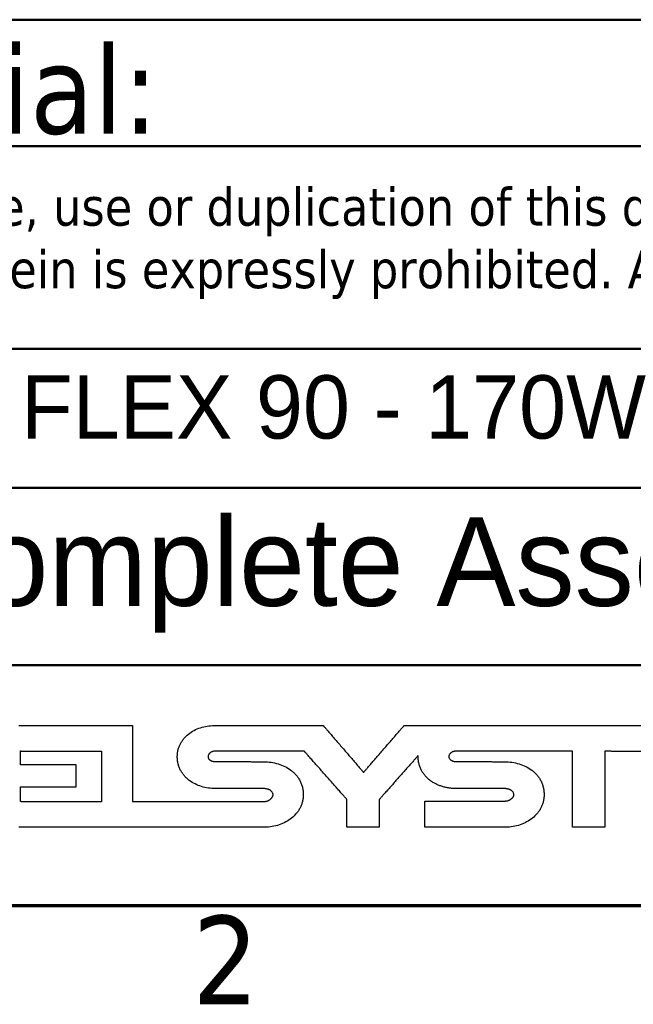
# Model space of a CAD drawing. Header units: millimetres. Extents: x -8 to 1688, y -8 to 1196.
# Tile 6 of 11: x 1227 to 1324, y 16 to 172. Entities that reach past the tile are written whole.
import ezdxf
from ezdxf.enums import TextEntityAlignment as Align

# ---------------------------------------------------------------- set-up
doc = ezdxf.new("R2010")
doc.units = ezdxf.units.MM
doc.header["$LTSCALE"] = 4
for name, color, linetype, lineweight in [('Bordo (ISO)', 7, 'Continuous', 70), ('Geometria schizzo (ISO)', 7, 'Continuous', 25), ('Simbolo (ISO)', 7, 'Continuous', 25), ('Titolo (ISO)', 7, 'Continuous', 50)]:
    doc.layers.add(name, color=color, linetype=linetype, lineweight=lineweight)
doc.styles.add('Stile testo106', font='tahoma.ttf')
doc.styles.add('Stile testo39', font='tahoma.ttf')
doc.styles.add('Stile testo96', font='txt')
doc.styles.add('Stile testo97', font='txt')
doc.styles.add('Testo nota (ISO)', font='tahoma.ttf')

# ---------------------------------------------------------------- blocks, each defined once
blk = doc.blocks.new('Bordi adel')
at = {"layer": 'Bordo (ISO)'}
blk.add_line((8, 8), (412, 8), dxfattribs=at)
at = {"layer": 'Simbolo (ISO)', "insert": (314.833, 7.6), "char_height": 3.5, "attachment_point": 2, "style": 'Testo nota (ISO)'}
blk.add_mtext('2', dxfattribs=at)
blk = doc.blocks.new('Cartigli ADEL system')
at = {"layer": 'Geometria schizzo (ISO)'}
for p, q in [((117.329, 99.997), (120.496, 99.997)), ((120.496, 99.997), (120.496, 97.991)), ((117.288, 99.447), (117.288, 99.967)), ((119.497, 99.447), (117.288, 99.447)), ((119.497, 98.58), (119.497, 99.447)), ((117.289, 98.58), (119.497, 98.58)), ((120.496, 97.991), (117.404, 97.991))]:
    blk.add_line(p, q, dxfattribs=at)
for points, knots in [([(117.227, 101.004), (117.23, 101.004), (117.242, 101.004), (117.269, 101.004), (117.313, 101.004), (117.372, 101.004), (117.446, 101.004), (117.533, 101.004), (117.631, 101.004), (117.784, 101.004), (117.995, 101.004), (118.369, 101.004), (118.862, 101.004), (119.354, 101.004), (119.728, 101.004), (119.939, 101.004), (120.092, 101.004), (120.19, 101.004), (120.277, 101.004), (120.351, 101.004), (120.41, 101.004), (120.454, 101.004), (120.481, 101.004), (120.493, 101.004), (120.496, 101.004)], [-0.3269059, -0.3269059, -0.3269059, -0.3269059, -0.3259681, -0.3232346, -0.318825, -0.3128591, -0.3054567, -0.2967373, -0.2868208, -0.2758268, -0.2510854, -0.2234708, -0.1634529, -0.1034351, -0.0758205, -0.051079, -0.0400851, -0.0301686, -0.0214492, -0.0140467, -0.0080809, -0.0036713, -0.0009378, 0, 0, 0, 0]), ([(120.496, 101.004), (120.496, 101.004), (120.497, 101.004), (120.5, 101.004), (120.503, 101.004), (120.508, 101.004), (120.514, 101.004), (120.521, 101.004), (120.529, 101.004), (120.541, 101.004), (120.558, 101.004), (120.588, 101.004), (120.628, 101.004), (120.668, 101.004), (120.698, 101.004), (120.715, 101.004), (120.727, 101.004), (120.735, 101.004), (120.742, 101.004), (120.748, 101.004), (120.753, 101.004), (120.757, 101.004), (120.759, 101.004), (120.76, 101.004), (120.76, 101.004)], [-0.02638332, -0.02638332, -0.02638332, -0.02638332, -0.02630763, -0.02608702, -0.02573114, -0.02524966, -0.02465223, -0.02394853, -0.0231482, -0.02226092, -0.02026414, -0.01803547, -0.01319166, -0.00834785, -0.00611918, -0.00412239, -0.00323511, -0.00243479, -0.00173108, -0.00113366, -0.00065218, -0.0002963, -0.00007568, 0, 0, 0, 0]), ([(120.76, 101.004), (120.761, 101.004), (120.764, 101.004), (120.772, 101.004), (120.785, 101.004), (120.803, 101.004), (120.824, 101.004), (120.85, 101.004), (120.879, 101.004), (120.924, 101.004), (120.986, 101.004), (121.097, 101.004), (121.242, 101.004), (121.387, 101.004), (121.497, 101.004), (121.559, 101.004), (121.604, 101.004), (121.633, 101.004), (121.659, 101.004), (121.681, 101.004), (121.698, 101.004), (121.711, 101.004), (121.719, 101.004), (121.722, 101.004), (121.723, 101.004)], [-0.09633724, -0.09633724, -0.09633724, -0.09633724, -0.09606088, -0.09525532, -0.09395585, -0.09219775, -0.09001628, -0.08744674, -0.0845244, -0.08128454, -0.07399339, -0.06585553, -0.04816862, -0.0304817, -0.02234384, -0.01505269, -0.01181284, -0.0088905, -0.00632096, -0.00413949, -0.00238138, -0.00108191, -0.00027636, 0, 0, 0, 0]), ([(121.723, 101.004), (121.723, 101.001), (121.723, 100.99), (121.723, 100.965), (121.723, 100.925), (121.723, 100.87), (121.723, 100.803), (121.723, 100.723), (121.723, 100.632), (121.723, 100.492), (121.723, 100.298), (121.723, 99.953), (121.723, 99.501), (121.723, 99.048), (121.723, 98.703), (121.723, 98.509), (121.723, 98.369), (121.723, 98.278), (121.723, 98.199), (121.723, 98.131), (121.723, 98.076), (121.723, 98.036), (121.723, 98.011), (121.723, 98), (121.723, 97.997)], [-0.300685, -0.300685, -0.300685, -0.300685, -0.2998224, -0.2973081, -0.2932523, -0.2877649, -0.2809562, -0.2729362, -0.2638151, -0.253703, -0.230946, -0.2055464, -0.1503425, -0.0951386, -0.0697389, -0.046982, -0.0368699, -0.0277488, -0.0197288, -0.0129201, -0.0074327, -0.0033768, -0.0008626, 0, 0, 0, 0]), ([(124.998, 98.513), (124.905, 98.517), (124.719, 98.525), (124.449, 98.587), (124.193, 98.686), (124, 98.803), (123.863, 98.916), (123.771, 99.011), (123.689, 99.115), (123.62, 99.229), (123.564, 99.353), (123.522, 99.487), (123.497, 99.631), (123.489, 99.775), (123.497, 99.914), (123.52, 100.044), (123.559, 100.167), (123.611, 100.283), (123.675, 100.392), (123.778, 100.527), (123.933, 100.676), (124.154, 100.819), (124.402, 100.924), (124.671, 100.991), (124.856, 101), (124.95, 101.004)], [-0.4311277, -0.4311277, -0.4311277, -0.4311277, -0.4032831, -0.3755588, -0.3482308, -0.3214328, -0.308193, -0.2950157, -0.2818298, -0.2685369, -0.2550103, -0.2410977, -0.2266253, -0.2114035, -0.1978824, -0.1847875, -0.1719774, -0.1593283, -0.1467365, -0.1341193, -0.1086095, -0.0824695, -0.0556198, -0.0281023, 0, 0, 0, 0]), ([(124.95, 101.004), (124.953, 101.004), (124.963, 101.004), (124.985, 101.004), (125.02, 101.004), (125.069, 101.004), (125.129, 101.004), (125.199, 101.004), (125.28, 101.004), (125.404, 101.004), (125.576, 101.004), (125.882, 101.004), (126.283, 101.004), (126.684, 101.004), (126.99, 101.004), (127.162, 101.004), (127.286, 101.004), (127.367, 101.004), (127.437, 101.004), (127.497, 101.004), (127.546, 101.004), (127.581, 101.004), (127.603, 101.004), (127.613, 101.004), (127.616, 101.004)], [-0.2665766, -0.2665766, -0.2665766, -0.2665766, -0.2658119, -0.2635829, -0.2599871, -0.2551222, -0.2490858, -0.2419756, -0.2338891, -0.224924, -0.2047486, -0.1822301, -0.1332883, -0.0843465, -0.0618281, -0.0416526, -0.0326875, -0.0246011, -0.0174908, -0.0114545, -0.0065896, -0.0029938, -0.0007647, 0, 0, 0, 0]), ([(127.616, 101.004), (127.617, 101.004), (127.623, 101.004), (127.635, 101.004), (127.655, 101.004), (127.682, 101.004), (127.716, 101.004), (127.755, 101.004), (127.8, 101.004), (127.87, 101.004), (127.966, 101.004), (128.137, 101.004), (128.362, 101.004), (128.586, 101.004), (128.757, 101.004), (128.854, 101.004), (128.923, 101.004), (128.968, 101.004), (129.008, 101.004), (129.041, 101.004), (129.068, 101.004), (129.088, 101.004), (129.101, 101.004), (129.106, 101.004), (129.108, 101.004)], [-0.149167, -0.149167, -0.149167, -0.149167, -0.1487391, -0.1474918, -0.1454797, -0.1427575, -0.1393798, -0.1354011, -0.1308762, -0.1258597, -0.1145702, -0.1019697, -0.0745835, -0.0471974, -0.0345968, -0.0233074, -0.0182908, -0.0137659, -0.0097873, -0.0064095, -0.0036873, -0.0016752, -0.0004279, 0, 0, 0, 0]), ([(129.108, 101.004), (129.108, 101.004), (129.108, 101.004), (129.11, 101.004), (129.112, 101.004), (129.114, 101.004), (129.118, 101.004), (129.122, 101.004), (129.127, 101.004), (129.134, 101.004), (129.144, 101.004), (129.162, 101.004), (129.185, 101.004), (129.209, 101.004), (129.227, 101.004), (129.237, 101.004), (129.244, 101.004), (129.249, 101.004), (129.253, 101.004), (129.256, 101.004), (129.259, 101.004), (129.261, 101.004), (129.263, 101.004), (129.263, 101.004), (129.263, 101.004)], [-0.01558542, -0.01558542, -0.01558542, -0.01558542, -0.01554072, -0.01541039, -0.01520016, -0.01491574, -0.01456282, -0.01414712, -0.01367435, -0.0131502, -0.01197064, -0.0106541, -0.00779271, -0.00493133, -0.00361478, -0.00243522, -0.00191108, -0.0014383, -0.0010226, -0.00066969, -0.00038526, -0.00017503, -0.00004471, 0, 0, 0, 0]), ([(129.263, 101.004), (129.265, 101.002), (129.271, 100.995), (129.284, 100.98), (129.305, 100.955), (129.334, 100.922), (129.37, 100.88), (129.412, 100.831), (129.461, 100.775), (129.535, 100.689), (129.638, 100.569), (129.82, 100.357), (130.06, 100.078), (130.3, 99.799), (130.483, 99.587), (130.586, 99.467), (130.66, 99.381), (130.708, 99.325), (130.75, 99.276), (130.786, 99.234), (130.815, 99.201), (130.836, 99.176), (130.849, 99.161), (130.855, 99.154), (130.857, 99.152)], [-0.2443164, -0.2443164, -0.2443164, -0.2443164, -0.2436156, -0.2415726, -0.2382771, -0.2338185, -0.2282861, -0.2217696, -0.2143584, -0.206142, -0.1876512, -0.1670132, -0.1221582, -0.0773032, -0.0566652, -0.0381744, -0.029958, -0.0225468, -0.0160303, -0.010498, -0.0060393, -0.0027438, -0.0007009, 0, 0, 0, 0]), ([(130.857, 99.152), (130.859, 99.154), (130.865, 99.161), (130.878, 99.176), (130.899, 99.201), (130.928, 99.234), (130.964, 99.276), (131.007, 99.325), (131.055, 99.381), (131.13, 99.467), (131.233, 99.587), (131.417, 99.799), (131.658, 100.078), (131.899, 100.357), (132.083, 100.569), (132.186, 100.689), (132.261, 100.775), (132.309, 100.831), (132.352, 100.88), (132.388, 100.922), (132.417, 100.955), (132.439, 100.98), (132.452, 100.995), (132.458, 101.002), (132.459, 101.004)], [-0.2448854, -0.2448854, -0.2448854, -0.2448854, -0.2441829, -0.2421352, -0.238832, -0.2343629, -0.2288177, -0.2222861, -0.2148576, -0.206622, -0.1880882, -0.1674021, -0.1224427, -0.0774833, -0.0567971, -0.0382633, -0.0300278, -0.0225993, -0.0160676, -0.0105224, -0.0060534, -0.0027502, -0.0007025, 0, 0, 0, 0]), ([(132.459, 101.004), (132.464, 101.004), (132.482, 101.004), (132.523, 101.004), (132.588, 101.004), (132.677, 101.004), (132.788, 101.004), (132.918, 101.004), (133.066, 101.004), (133.295, 101.004), (133.612, 101.004), (134.174, 101.004), (134.913, 101.004), (135.651, 101.004), (136.214, 101.004), (136.531, 101.004), (136.759, 101.004), (136.907, 101.004), (137.038, 101.004), (137.148, 101.004), (137.237, 101.004), (137.303, 101.004), (137.343, 101.004), (137.361, 101.004), (137.366, 101.004)], [-0.4906746, -0.4906746, -0.4906746, -0.4906746, -0.4892671, -0.4851641, -0.4785455, -0.469591, -0.4584801, -0.4453927, -0.4305083, -0.4140067, -0.3768707, -0.3354221, -0.2453373, -0.1552525, -0.1138039, -0.0766679, -0.0601663, -0.045282, -0.0321945, -0.0210837, -0.0121291, -0.0055105, -0.0014076, 0, 0, 0, 0]), ([(137.366, 101.004), (137.38, 101.004), (137.436, 101.004), (137.56, 101.004), (137.76, 101.004), (138.032, 101.004), (138.369, 101.004), (138.935, 101.004), (139.765, 101.004), (140.885, 101.004), (142.601, 101.004), (144.857, 101.004), (147.112, 101.004), (148.829, 101.004), (149.948, 101.004), (150.778, 101.004), (151.344, 101.004), (151.681, 101.004), (151.953, 101.004), (152.153, 101.004), (152.277, 101.004), (152.449, 101.004), (152.678, 100.994), (152.971, 100.935), (153.208, 100.836), (153.392, 100.695), (153.524, 100.517), (153.644, 100.225), (153.655, 99.982), (153.663, 99.813)], [-1.703172, -1.703172, -1.703172, -1.703172, -1.698874, -1.686347, -1.66614, -1.6388, -1.604877, -1.564919, -1.469093, -1.355711, -1.229162, -0.954119, -0.679077, -0.552528, -0.439146, -0.34332, -0.303362, -0.269439, -0.242099, -0.221891, -0.209364, -0.205067, -0.170133, -0.140863, -0.115917, -0.093655, -0.07228, -0.050187, 0, 0, 0, 0]), ([(117.288, 99.967), (117.288, 99.969), (117.288, 99.971), (117.288, 99.974), (117.288, 99.977), (117.288, 99.98), (117.288, 99.983), (117.288, 99.985), (117.289, 99.988), (117.289, 99.99), (117.289, 99.992), (117.29, 99.994), (117.29, 99.995), (117.29, 99.997), (117.291, 99.998), (117.291, 99.999), (117.291, 100), (117.291, 100.001), (117.291, 100.001)], [-0.003382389, -0.003382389, -0.003382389, -0.003382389, -0.003029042, -0.002696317, -0.002383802, -0.0020911, -0.001817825, -0.001563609, -0.001328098, -0.001110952, -0.00091185, -0.000730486, -0.000566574, -0.000419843, -0.000290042, -0.000176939, -0.000080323, 0, 0, 0, 0]), ([(117.291, 100.001), (117.292, 100.001), (117.292, 100.001), (117.293, 100.001), (117.294, 100.001), (117.295, 100.001), (117.297, 100.001), (117.298, 100), (117.3, 100), (117.302, 100), (117.304, 99.999), (117.306, 99.999), (117.309, 99.998), (117.312, 99.998), (117.316, 99.998), (117.319, 99.998), (117.322, 99.997), (117.324, 99.997), (117.326, 99.997), (117.328, 99.997), (117.329, 99.997)], [-0.003782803, -0.003782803, -0.003782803, -0.003782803, -0.003694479, -0.003603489, -0.003504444, -0.003393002, -0.003265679, -0.003119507, -0.002951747, -0.00275971, -0.002540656, -0.002291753, -0.002010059, -0.001692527, -0.001336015, -0.000937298, -0.000721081, -0.000493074, -0.000252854, 0, 0, 0, 0]), ([(125.004, 99.992), (124.992, 99.992), (124.967, 99.991), (124.932, 99.987), (124.899, 99.98), (124.869, 99.97), (124.842, 99.959), (124.817, 99.946), (124.795, 99.931), (124.775, 99.915), (124.758, 99.898), (124.739, 99.875), (124.721, 99.844), (124.708, 99.807), (124.704, 99.772), (124.708, 99.74), (124.719, 99.71), (124.735, 99.684), (124.752, 99.664), (124.768, 99.649), (124.787, 99.635), (124.809, 99.622), (124.834, 99.61), (124.863, 99.6), (124.895, 99.591), (124.93, 99.585), (124.97, 99.581), (124.997, 99.58), (125.012, 99.58)], [-0.08103445, -0.08103445, -0.08103445, -0.08103445, -0.07720865, -0.07364449, -0.07031416, -0.06719126, -0.06425121, -0.06147176, -0.05883337, -0.05631954, -0.05391702, -0.05161583, -0.04729848, -0.04333923, -0.03974517, -0.03701043, -0.03379157, -0.03009523, -0.02804916, -0.02585522, -0.0234944, -0.0209436, -0.01817622, -0.01516282, -0.01187191, -0.00827049, -0.00432466, 0, 0, 0, 0]), ([(128.511, 99.992), (128.507, 99.992), (128.494, 99.992), (128.465, 99.992), (128.418, 99.992), (128.355, 99.992), (128.276, 99.992), (128.183, 99.992), (128.077, 99.992), (127.914, 99.992), (127.687, 99.992), (127.285, 99.992), (126.758, 99.992), (126.23, 99.992), (125.828, 99.992), (125.601, 99.992), (125.438, 99.992), (125.332, 99.992), (125.239, 99.992), (125.16, 99.992), (125.097, 99.992), (125.05, 99.992), (125.021, 99.992), (125.008, 99.992), (125.004, 99.992)], [-0.3506314, -0.3506314, -0.3506314, -0.3506314, -0.3496256, -0.3466937, -0.3419641, -0.3355652, -0.3276255, -0.3182734, -0.3076371, -0.2958453, -0.2693082, -0.2396895, -0.1753157, -0.110942, -0.0813232, -0.0547862, -0.0429943, -0.0323581, -0.0230059, -0.0150662, -0.0086673, -0.0039378, -0.0010058, 0, 0, 0, 0]), ([(130.197, 98.084), (130.195, 98.086), (130.189, 98.093), (130.175, 98.109), (130.153, 98.135), (130.122, 98.169), (130.084, 98.212), (130.039, 98.263), (129.988, 98.32), (129.91, 98.409), (129.801, 98.532), (129.608, 98.751), (129.354, 99.038), (129.1, 99.325), (128.907, 99.544), (128.798, 99.667), (128.719, 99.756), (128.668, 99.813), (128.624, 99.864), (128.586, 99.907), (128.555, 99.942), (128.533, 99.967), (128.519, 99.983), (128.512, 99.99), (128.511, 99.992)], [-0.2545855, -0.2545855, -0.2545855, -0.2545855, -0.2538552, -0.2517264, -0.2482924, -0.2436463, -0.2378815, -0.2310911, -0.2233683, -0.2148065, -0.1955386, -0.1740331, -0.1272928, -0.0805524, -0.0590469, -0.039779, -0.0312172, -0.0234945, -0.0167041, -0.0109392, -0.0062932, -0.0028591, -0.0007303, 0, 0, 0, 0]), ([(134.529, 99.992), (134.516, 99.992), (134.492, 99.991), (134.456, 99.987), (134.423, 99.98), (134.393, 99.97), (134.366, 99.959), (134.341, 99.946), (134.319, 99.931), (134.3, 99.915), (134.283, 99.898), (134.264, 99.875), (134.246, 99.844), (134.233, 99.807), (134.228, 99.772), (134.232, 99.74), (134.243, 99.71), (134.259, 99.684), (134.276, 99.664), (134.292, 99.649), (134.311, 99.635), (134.333, 99.622), (134.359, 99.61), (134.387, 99.6), (134.419, 99.591), (134.455, 99.585), (134.494, 99.581), (134.522, 99.58), (134.536, 99.58)], [-0.08103445, -0.08103445, -0.08103445, -0.08103445, -0.07720865, -0.07364449, -0.07031416, -0.06719126, -0.06425121, -0.06147176, -0.05883337, -0.05631954, -0.05391702, -0.05161583, -0.04729848, -0.04333923, -0.03974517, -0.03701043, -0.03379157, -0.03009523, -0.02804916, -0.02585522, -0.0234944, -0.0209436, -0.01817622, -0.01516282, -0.01187191, -0.00827049, -0.00432466, 0, 0, 0, 0]), ([(137.409, 99.986), (137.406, 99.986), (137.395, 99.986), (137.372, 99.986), (137.333, 99.986), (137.281, 99.986), (137.216, 99.987), (137.14, 99.987), (137.053, 99.987), (136.919, 99.987), (136.733, 99.988), (136.403, 99.988), (135.969, 99.989), (135.535, 99.99), (135.205, 99.99), (135.019, 99.991), (134.885, 99.991), (134.798, 99.991), (134.722, 99.991), (134.657, 99.992), (134.605, 99.992), (134.566, 99.992), (134.542, 99.992), (134.532, 99.992), (134.529, 99.992)], [-0.2880015, -0.2880015, -0.2880015, -0.2880015, -0.2871753, -0.2847671, -0.2808823, -0.2756264, -0.2691049, -0.2614232, -0.2526869, -0.2430013, -0.2212043, -0.196876, -0.1440007, -0.0911255, -0.0667972, -0.0450002, -0.0353146, -0.0265783, -0.0188966, -0.0123751, -0.0071192, -0.0032344, -0.0008262, 0, 0, 0, 0]), ([(139.123, 99.986), (139.121, 99.986), (139.115, 99.986), (139.101, 99.986), (139.078, 99.986), (139.047, 99.986), (139.008, 99.986), (138.962, 99.986), (138.911, 99.986), (138.831, 99.986), (138.72, 99.986), (138.524, 99.986), (138.266, 99.986), (138.008, 99.986), (137.811, 99.986), (137.701, 99.986), (137.621, 99.986), (137.569, 99.986), (137.524, 99.986), (137.485, 99.986), (137.454, 99.986), (137.431, 99.986), (137.417, 99.986), (137.411, 99.986), (137.409, 99.986)], [-0.171381, -0.171381, -0.171381, -0.171381, -0.1708894, -0.1694563, -0.1671446, -0.164017, -0.1601362, -0.1555651, -0.1503663, -0.1446027, -0.131632, -0.117155, -0.0856905, -0.054226, -0.039749, -0.0267783, -0.0210147, -0.0158159, -0.0112448, -0.007364, -0.0042364, -0.0019247, -0.0004916, 0, 0, 0, 0]), ([(139.123, 96.985), (139.123, 96.987), (139.123, 96.999), (139.123, 97.023), (139.123, 97.064), (139.123, 97.118), (139.123, 97.186), (139.123, 97.265), (139.123, 97.356), (139.123, 97.496), (139.123, 97.69), (139.123, 98.033), (139.123, 98.485), (139.123, 98.937), (139.123, 99.281), (139.123, 99.475), (139.123, 99.615), (139.123, 99.706), (139.123, 99.785), (139.123, 99.853), (139.123, 99.907), (139.123, 99.947), (139.123, 99.972), (139.123, 99.983), (139.123, 99.986)], [-0.3001661, -0.3001661, -0.3001661, -0.3001661, -0.299305, -0.2967951, -0.2927462, -0.2872683, -0.2804713, -0.2724652, -0.2633598, -0.2532651, -0.2305475, -0.2051916, -0.150083, -0.0949744, -0.0696186, -0.0469009, -0.0368063, -0.0277009, -0.0196947, -0.0128978, -0.0074199, -0.003371, -0.0008611, 0, 0, 0, 0]), ([(140.391, 99.986), (140.391, 99.983), (140.391, 99.972), (140.391, 99.947), (140.391, 99.907), (140.391, 99.853), (140.391, 99.785), (140.391, 99.706), (140.391, 99.615), (140.391, 99.475), (140.391, 99.281), (140.391, 98.937), (140.391, 98.485), (140.391, 98.033), (140.391, 97.69), (140.391, 97.496), (140.391, 97.356), (140.391, 97.265), (140.391, 97.186), (140.391, 97.118), (140.391, 97.064), (140.391, 97.023), (140.391, 96.999), (140.391, 96.987), (140.391, 96.985)], [-0.3001661, -0.3001661, -0.3001661, -0.3001661, -0.299305, -0.2967951, -0.2927462, -0.2872683, -0.2804713, -0.2724652, -0.2633598, -0.2532651, -0.2305475, -0.2051916, -0.150083, -0.0949744, -0.0696186, -0.0469009, -0.0368063, -0.0277009, -0.0196947, -0.0128978, -0.0074199, -0.003371, -0.0008611, 0, 0, 0, 0]), ([(142.198, 99.973), (142.197, 99.973), (142.19, 99.973), (142.175, 99.973), (142.151, 99.973), (142.118, 99.973), (142.077, 99.974), (142.029, 99.974), (141.975, 99.975), (141.891, 99.975), (141.774, 99.976), (141.567, 99.978), (141.295, 99.98), (141.022, 99.982), (140.815, 99.983), (140.698, 99.984), (140.614, 99.985), (140.56, 99.985), (140.512, 99.985), (140.471, 99.986), (140.438, 99.986), (140.414, 99.986), (140.399, 99.986), (140.392, 99.986), (140.391, 99.986)], [-0.180776, -0.180776, -0.180776, -0.180776, -0.1802574, -0.1787458, -0.1763074, -0.1730083, -0.1689148, -0.1640931, -0.1586093, -0.1525298, -0.138848, -0.1235773, -0.090388, -0.0571987, -0.041928, -0.0282463, -0.0221667, -0.0166829, -0.0118612, -0.0077677, -0.0044686, -0.0020302, -0.0005186, 0, 0, 0, 0]), ([(133.017, 99.819), (133.015, 99.817), (133.009, 99.811), (132.997, 99.797), (132.976, 99.773), (132.948, 99.742), (132.913, 99.702), (132.872, 99.656), (132.825, 99.603), (132.754, 99.522), (132.654, 99.409), (132.477, 99.209), (132.244, 98.947), (132.012, 98.684), (131.835, 98.484), (131.735, 98.371), (131.663, 98.29), (131.616, 98.237), (131.575, 98.191), (131.54, 98.152), (131.512, 98.12), (131.492, 98.097), (131.479, 98.082), (131.473, 98.076), (131.472, 98.074)], [-0.2330608, -0.2330608, -0.2330608, -0.2330608, -0.2323923, -0.2304435, -0.2272998, -0.2230465, -0.2177691, -0.2115528, -0.204483, -0.1966451, -0.1790062, -0.1593189, -0.1165304, -0.0737419, -0.0540546, -0.0364158, -0.0285778, -0.0215081, -0.0152918, -0.0100143, -0.0057611, -0.0026174, -0.0006686, 0, 0, 0, 0]), ([(133.016, 99.78), (133.016, 99.781), (133.016, 99.781), (133.016, 99.781), (133.016, 99.781), (133.016, 99.782), (133.016, 99.783), (133.016, 99.784), (133.016, 99.785), (133.016, 99.787), (133.016, 99.79), (133.016, 99.794), (133.016, 99.8), (133.016, 99.806), (133.016, 99.81), (133.016, 99.813), (133.017, 99.814), (133.017, 99.815), (133.017, 99.817), (133.017, 99.817), (133.017, 99.818), (133.017, 99.819), (133.017, 99.819), (133.017, 99.819), (133.017, 99.819)], [-0.003863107, -0.003863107, -0.003863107, -0.003863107, -0.003852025, -0.003819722, -0.003767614, -0.003697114, -0.003609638, -0.0035066, -0.003389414, -0.003259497, -0.002967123, -0.002640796, -0.001931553, -0.001222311, -0.000895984, -0.00060361, -0.000473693, -0.000356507, -0.000253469, -0.000165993, -0.000095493, -0.000043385, -0.000011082, 0, 0, 0, 0]), ([(134.522, 98.513), (134.476, 98.514), (134.383, 98.516), (134.244, 98.532), (134.107, 98.557), (133.974, 98.592), (133.844, 98.637), (133.719, 98.692), (133.601, 98.757), (133.49, 98.831), (133.388, 98.916), (133.295, 99.011), (133.213, 99.115), (133.144, 99.229), (133.088, 99.353), (133.047, 99.487), (133.021, 99.631), (133.018, 99.73), (133.016, 99.78)], [-0.2198131, -0.2198131, -0.2198131, -0.2198131, -0.2058869, -0.1919501, -0.178044, -0.1642064, -0.1504692, -0.1368556, -0.123377, -0.1100293, -0.0967895, -0.0836122, -0.0704263, -0.0571334, -0.0436068, -0.0296942, -0.0152217, 0, 0, 0, 0]), ([(125.012, 99.58), (125.013, 99.58), (125.02, 99.58), (125.036, 99.58), (125.062, 99.58), (125.096, 99.58), (125.139, 99.58), (125.189, 99.58), (125.247, 99.579), (125.335, 99.579), (125.458, 99.579), (125.676, 99.578), (125.962, 99.577), (126.248, 99.577), (126.466, 99.576), (126.588, 99.576), (126.677, 99.575), (126.734, 99.575), (126.785, 99.575), (126.828, 99.575), (126.862, 99.575), (126.887, 99.575), (126.903, 99.575), (126.91, 99.575), (126.912, 99.575)], [-0.1900446, -0.1900446, -0.1900446, -0.1900446, -0.1894994, -0.1879103, -0.1853469, -0.1818786, -0.1775753, -0.1725063, -0.1667414, -0.1603501, -0.1459669, -0.1299133, -0.0950223, -0.0601313, -0.0440777, -0.0296945, -0.0233032, -0.0175383, -0.0124694, -0.008166, -0.0046978, -0.0021343, -0.0005452, 0, 0, 0, 0]), ([(126.912, 99.575), (127.008, 99.571), (127.2, 99.562), (127.481, 99.497), (127.745, 99.394), (127.945, 99.273), (128.087, 99.156), (128.183, 99.058), (128.267, 98.951), (128.339, 98.833), (128.397, 98.706), (128.44, 98.568), (128.466, 98.422), (128.475, 98.274), (128.467, 98.131), (128.442, 97.998), (128.402, 97.871), (128.348, 97.751), (128.28, 97.637), (128.173, 97.495), (128.011, 97.337), (127.781, 97.185), (127.523, 97.072), (127.243, 96.999), (127.05, 96.989), (126.952, 96.985)], [-0.4472292, -0.4472292, -0.4472292, -0.4472292, -0.418375, -0.3896414, -0.3613149, -0.3335485, -0.3198431, -0.3062172, -0.2926028, -0.2789037, -0.264995, -0.250724, -0.2359149, -0.2203743, -0.2065494, -0.193076, -0.1798172, -0.1666573, -0.1535033, -0.1402844, -0.1135004, -0.0860622, -0.0579513, -0.0292389, 0, 0, 0, 0]), ([(134.536, 99.58), (134.538, 99.58), (134.545, 99.58), (134.561, 99.58), (134.586, 99.58), (134.62, 99.58), (134.663, 99.58), (134.714, 99.58), (134.771, 99.579), (134.86, 99.579), (134.982, 99.579), (135.2, 99.578), (135.486, 99.577), (135.772, 99.577), (135.99, 99.576), (136.113, 99.576), (136.201, 99.575), (136.259, 99.575), (136.309, 99.575), (136.352, 99.575), (136.387, 99.575), (136.412, 99.575), (136.428, 99.575), (136.435, 99.575), (136.437, 99.575)], [-0.1900491, -0.1900491, -0.1900491, -0.1900491, -0.1895039, -0.1879148, -0.1853513, -0.1818829, -0.1775795, -0.1725104, -0.1667454, -0.1603539, -0.1459703, -0.1299164, -0.0950246, -0.0601327, -0.0440788, -0.0296952, -0.0233038, -0.0175387, -0.0124697, -0.0081662, -0.0046979, -0.0021343, -0.0005452, 0, 0, 0, 0]), ([(136.437, 99.575), (136.533, 99.571), (136.725, 99.562), (137.005, 99.497), (137.27, 99.394), (137.47, 99.273), (137.612, 99.156), (137.708, 99.058), (137.792, 98.951), (137.864, 98.833), (137.922, 98.706), (137.964, 98.568), (137.991, 98.422), (137.999, 98.274), (137.991, 98.131), (137.966, 97.998), (137.926, 97.871), (137.872, 97.751), (137.805, 97.637), (137.698, 97.495), (137.536, 97.337), (137.306, 97.185), (137.047, 97.072), (136.768, 96.999), (136.574, 96.989), (136.477, 96.985)], [-0.4472316, -0.4472316, -0.4472316, -0.4472316, -0.4183787, -0.3896457, -0.3613193, -0.3335526, -0.319847, -0.3062209, -0.2926063, -0.2789072, -0.2649983, -0.2507273, -0.2359182, -0.2203775, -0.2065527, -0.1930792, -0.1798203, -0.1666603, -0.1535062, -0.140287, -0.1135025, -0.0860636, -0.0579519, -0.0292391, 0, 0, 0, 0]), ([(117.291, 98.001), (117.291, 98.001), (117.291, 98.003), (117.291, 98.008), (117.291, 98.016), (117.291, 98.026), (117.291, 98.039), (117.291, 98.055), (117.291, 98.072), (117.29, 98.099), (117.29, 98.137), (117.29, 98.203), (117.29, 98.29), (117.289, 98.377), (117.289, 98.444), (117.289, 98.481), (117.289, 98.508), (117.289, 98.526), (117.289, 98.541), (117.289, 98.554), (117.289, 98.564), (117.289, 98.572), (117.289, 98.577), (117.289, 98.579), (117.289, 98.58)], [-0.05792012, -0.05792012, -0.05792012, -0.05792012, -0.05775397, -0.05726965, -0.05648838, -0.05543136, -0.05411982, -0.05257495, -0.05081797, -0.0488701, -0.0444865, -0.03959383, -0.02896006, -0.01832629, -0.01343362, -0.00905002, -0.00710214, -0.00534517, -0.0038003, -0.00248876, -0.00143174, -0.00065047, -0.00016615, 0, 0, 0, 0]), ([(126.905, 98.513), (126.903, 98.513), (126.896, 98.513), (126.88, 98.513), (126.855, 98.513), (126.82, 98.513), (126.777, 98.513), (126.727, 98.513), (126.669, 98.513), (126.58, 98.513), (126.457, 98.513), (126.238, 98.513), (125.951, 98.513), (125.664, 98.513), (125.446, 98.513), (125.322, 98.513), (125.234, 98.513), (125.176, 98.513), (125.125, 98.513), (125.082, 98.513), (125.048, 98.513), (125.022, 98.513), (125.007, 98.513), (124.999, 98.513), (124.998, 98.513)], [-0.1907252, -0.1907252, -0.1907252, -0.1907252, -0.190178, -0.1885832, -0.1860106, -0.1825299, -0.1782112, -0.1731241, -0.1673385, -0.1609244, -0.1464896, -0.1303785, -0.0953626, -0.0603466, -0.0442356, -0.0298008, -0.0233866, -0.0176011, -0.012514, -0.0081952, -0.0047146, -0.0021419, -0.0005471, 0, 0, 0, 0]), ([(126.891, 97.997), (126.907, 97.997), (126.938, 97.998), (126.983, 98.005), (127.025, 98.014), (127.063, 98.027), (127.098, 98.043), (127.13, 98.061), (127.159, 98.081), (127.184, 98.103), (127.207, 98.125), (127.226, 98.148), (127.242, 98.171), (127.256, 98.194), (127.266, 98.216), (127.273, 98.237), (127.278, 98.256), (127.28, 98.28), (127.275, 98.31), (127.26, 98.348), (127.238, 98.38), (127.216, 98.405), (127.195, 98.423), (127.171, 98.441), (127.144, 98.458), (127.113, 98.473), (127.079, 98.486), (127.041, 98.497), (126.999, 98.505), (126.953, 98.511), (126.921, 98.512), (126.905, 98.513)], [-0.1003761, -0.1003761, -0.1003761, -0.1003761, -0.0955628, -0.0910439, -0.0867821, -0.0827459, -0.0789094, -0.0752537, -0.0717661, -0.0684402, -0.0652759, -0.062278, -0.0594559, -0.0568226, -0.0543936, -0.0521855, -0.0502141, -0.0484907, -0.0450738, -0.0410252, -0.0363421, -0.0337487, -0.0309769, -0.0280128, -0.0248387, -0.0214335, -0.0177728, -0.0138296, -0.0095741, -0.0049752, 0, 0, 0, 0]), ([(136.429, 98.513), (136.428, 98.513), (136.42, 98.513), (136.405, 98.513), (136.379, 98.513), (136.345, 98.513), (136.302, 98.513), (136.251, 98.513), (136.193, 98.513), (136.105, 98.513), (135.981, 98.513), (135.763, 98.513), (135.476, 98.513), (135.189, 98.513), (134.97, 98.513), (134.847, 98.513), (134.758, 98.513), (134.7, 98.513), (134.65, 98.513), (134.607, 98.513), (134.572, 98.513), (134.547, 98.513), (134.531, 98.513), (134.524, 98.513), (134.522, 98.513)], [-0.1907252, -0.1907252, -0.1907252, -0.1907252, -0.190178, -0.1885832, -0.1860106, -0.1825299, -0.1782112, -0.1731241, -0.1673385, -0.1609244, -0.1464896, -0.1303785, -0.0953626, -0.0603466, -0.0442356, -0.0298008, -0.0233866, -0.0176011, -0.012514, -0.0081952, -0.0047146, -0.0021419, -0.0005471, 0, 0, 0, 0]), ([(136.416, 98.019), (136.432, 98.019), (136.463, 98.02), (136.508, 98.026), (136.549, 98.034), (136.588, 98.046), (136.623, 98.06), (136.655, 98.076), (136.683, 98.094), (136.709, 98.114), (136.731, 98.134), (136.751, 98.155), (136.767, 98.176), (136.78, 98.198), (136.79, 98.218), (136.798, 98.238), (136.802, 98.256), (136.804, 98.28), (136.799, 98.31), (136.784, 98.348), (136.763, 98.38), (136.74, 98.405), (136.72, 98.423), (136.696, 98.441), (136.669, 98.458), (136.638, 98.473), (136.603, 98.486), (136.565, 98.497), (136.524, 98.505), (136.478, 98.511), (136.446, 98.512), (136.429, 98.513)], [-0.09901195, -0.09901195, -0.09901195, -0.09901195, -0.09419976, -0.08968987, -0.08545172, -0.08145839, -0.07768698, -0.07411898, -0.07074044, -0.06754194, -0.06451843, -0.06166885, -0.05899563, -0.05650399, -0.05420101, -0.05209438, -0.05019051, -0.04849155, -0.04507472, -0.04102626, -0.03634351, -0.03375024, -0.03097861, -0.02801464, -0.02484066, -0.02143549, -0.01777473, -0.01383121, -0.00957542, -0.00497597, 0, 0, 0, 0]), ([(130.197, 96.985), (130.197, 96.986), (130.197, 96.99), (130.197, 96.999), (130.197, 97.013), (130.197, 97.033), (130.197, 97.058), (130.197, 97.087), (130.197, 97.121), (130.197, 97.172), (130.197, 97.243), (130.197, 97.369), (130.197, 97.534), (130.197, 97.7), (130.197, 97.826), (130.197, 97.897), (130.197, 97.948), (130.197, 97.982), (130.197, 98.011), (130.197, 98.036), (130.197, 98.055), (130.197, 98.07), (130.197, 98.079), (130.197, 98.083), (130.197, 98.084)], [-0.1099824, -0.1099824, -0.1099824, -0.1099824, -0.1096669, -0.1087472, -0.1072637, -0.1052566, -0.1027661, -0.0998326, -0.0964964, -0.0927976, -0.0844738, -0.0751833, -0.0549912, -0.0347991, -0.0255086, -0.0171847, -0.013486, -0.0101497, -0.0072163, -0.0047258, -0.0027187, -0.0012352, -0.0003155, 0, 0, 0, 0]), ([(131.472, 98.074), (131.472, 98.073), (131.472, 98.069), (131.472, 98.06), (131.472, 98.045), (131.472, 98.026), (131.472, 98.001), (131.472, 97.972), (131.472, 97.939), (131.472, 97.889), (131.472, 97.818), (131.472, 97.693), (131.472, 97.529), (131.472, 97.365), (131.472, 97.24), (131.472, 97.17), (131.472, 97.119), (131.472, 97.086), (131.472, 97.058), (131.472, 97.033), (131.472, 97.013), (131.472, 96.999), (131.472, 96.99), (131.472, 96.986), (131.472, 96.985)], [-0.1089581, -0.1089581, -0.1089581, -0.1089581, -0.1086455, -0.1077344, -0.1062647, -0.1042763, -0.101809, -0.0989029, -0.0955977, -0.0919334, -0.083687, -0.0744831, -0.054479, -0.034475, -0.025271, -0.0170247, -0.0133604, -0.0100552, -0.007149, -0.0046818, -0.0026934, -0.0012237, -0.0003126, 0, 0, 0, 0]), ([(117.404, 97.991), (117.4, 97.991), (117.394, 97.991), (117.385, 97.992), (117.376, 97.992), (117.367, 97.992), (117.359, 97.992), (117.351, 97.993), (117.343, 97.993), (117.336, 97.994), (117.329, 97.995), (117.321, 97.996), (117.311, 97.997), (117.301, 97.999), (117.294, 98), (117.291, 98.001)], [-0.01132375, -0.01132375, -0.01132375, -0.01132375, -0.01034622, -0.00940814, -0.00850874, -0.00764728, -0.00682301, -0.0060352, -0.0052831, -0.00456597, -0.00388307, -0.00323367, -0.00203248, -0.00095652, 0, 0, 0, 0]), ([(121.723, 97.997), (121.726, 97.997), (121.736, 97.997), (121.758, 97.997), (121.794, 97.997), (121.843, 97.997), (121.904, 97.997), (121.976, 97.997), (122.057, 97.997), (122.183, 97.997), (122.357, 97.997), (122.667, 97.997), (123.073, 97.997), (123.48, 97.997), (123.789, 97.997), (123.964, 97.997), (124.089, 97.997), (124.171, 97.997), (124.243, 97.997), (124.303, 97.997), (124.352, 97.997), (124.388, 97.997), (124.411, 97.997), (124.421, 97.997), (124.423, 97.997)], [-0.2699969, -0.2699969, -0.2699969, -0.2699969, -0.2692224, -0.2669648, -0.2633228, -0.2583955, -0.2522817, -0.2450802, -0.23689, -0.2278099, -0.2073756, -0.1845682, -0.1349985, -0.0854287, -0.0626214, -0.042187, -0.0331069, -0.0249167, -0.0177153, -0.0116014, -0.0066741, -0.0030322, -0.0007745, 0, 0, 0, 0]), ([(124.423, 97.997), (124.426, 97.997), (124.435, 97.997), (124.455, 97.997), (124.488, 97.997), (124.533, 97.997), (124.589, 97.997), (124.654, 97.997), (124.729, 97.997), (124.844, 97.997), (125.003, 97.997), (125.286, 97.997), (125.657, 97.997), (126.029, 97.997), (126.312, 97.997), (126.471, 97.997), (126.586, 97.997), (126.661, 97.997), (126.726, 97.997), (126.782, 97.997), (126.826, 97.997), (126.859, 97.997), (126.88, 97.997), (126.889, 97.997), (126.891, 97.997)], [-0.2467993, -0.2467993, -0.2467993, -0.2467993, -0.2460913, -0.2440276, -0.2406986, -0.2361946, -0.2306061, -0.2240234, -0.2165369, -0.2082369, -0.1895583, -0.1687105, -0.1233997, -0.0780888, -0.057241, -0.0385624, -0.0302624, -0.0227759, -0.0161932, -0.0106047, -0.0061007, -0.0027717, -0.000708, 0, 0, 0, 0]), ([(133.281, 96.985), (133.281, 96.986), (133.281, 96.989), (133.281, 96.998), (133.281, 97.012), (133.281, 97.031), (133.281, 97.054), (133.281, 97.081), (133.281, 97.113), (133.281, 97.161), (133.281, 97.227), (133.281, 97.346), (133.281, 97.502), (133.281, 97.657), (133.281, 97.776), (133.281, 97.843), (133.281, 97.891), (133.281, 97.922), (133.281, 97.95), (133.281, 97.973), (133.281, 97.992), (133.281, 98.005), (133.281, 98.014), (133.281, 98.018), (133.281, 98.019)], [-0.103426, -0.103426, -0.103426, -0.103426, -0.1031293, -0.1022645, -0.1008694, -0.0989819, -0.09664, -0.0938813, -0.090744, -0.0872657, -0.0794381, -0.0707014, -0.051713, -0.0327246, -0.023988, -0.0161603, -0.0126821, -0.0095447, -0.0067861, -0.0044441, -0.0025566, -0.0011615, -0.0002967, 0, 0, 0, 0]), ([(133.281, 98.019), (133.284, 98.019), (133.295, 98.019), (133.321, 98.019), (133.363, 98.019), (133.42, 98.019), (133.491, 98.019), (133.574, 98.019), (133.669, 98.019), (133.814, 98.019), (134.017, 98.019), (134.376, 98.019), (134.848, 98.019), (135.32, 98.019), (135.679, 98.019), (135.882, 98.019), (136.028, 98.019), (136.123, 98.019), (136.206, 98.019), (136.276, 98.019), (136.333, 98.019), (136.375, 98.019), (136.401, 98.019), (136.413, 98.019), (136.416, 98.019)], [-0.3135089, -0.3135089, -0.3135089, -0.3135089, -0.3126095, -0.309988, -0.3057592, -0.3000378, -0.2929387, -0.2845767, -0.2750665, -0.2645231, -0.2407956, -0.2143127, -0.1567544, -0.0991962, -0.0727132, -0.0489858, -0.0384423, -0.0289322, -0.0205702, -0.0134711, -0.0077497, -0.0035209, -0.0008993, 0, 0, 0, 0]), ([(120.496, 96.985), (120.493, 96.985), (120.481, 96.985), (120.454, 96.985), (120.41, 96.985), (120.351, 96.985), (120.277, 96.985), (120.19, 96.985), (120.092, 96.985), (119.939, 96.985), (119.728, 96.985), (119.354, 96.985), (118.862, 96.985), (118.369, 96.985), (117.995, 96.985), (117.784, 96.985), (117.631, 96.985), (117.533, 96.985), (117.446, 96.985), (117.372, 96.985), (117.313, 96.985), (117.269, 96.985), (117.242, 96.985), (117.23, 96.985), (117.227, 96.985)], [-0.3269059, -0.3269059, -0.3269059, -0.3269059, -0.3259681, -0.3232346, -0.318825, -0.3128591, -0.3054567, -0.2967373, -0.2868208, -0.2758268, -0.2510854, -0.2234708, -0.1634529, -0.1034351, -0.0758205, -0.051079, -0.0400851, -0.0301686, -0.0214492, -0.0140467, -0.0080809, -0.0036713, -0.0009378, 0, 0, 0, 0]), ([(120.76, 96.985), (120.76, 96.985), (120.759, 96.985), (120.757, 96.985), (120.753, 96.985), (120.748, 96.985), (120.742, 96.985), (120.735, 96.985), (120.727, 96.985), (120.715, 96.985), (120.698, 96.985), (120.668, 96.985), (120.628, 96.985), (120.588, 96.985), (120.558, 96.985), (120.541, 96.985), (120.529, 96.985), (120.521, 96.985), (120.514, 96.985), (120.508, 96.985), (120.503, 96.985), (120.5, 96.985), (120.497, 96.985), (120.496, 96.985), (120.496, 96.985)], [-0.02638332, -0.02638332, -0.02638332, -0.02638332, -0.02630763, -0.02608702, -0.02573114, -0.02524966, -0.02465223, -0.02394853, -0.0231482, -0.02226092, -0.02026414, -0.01803547, -0.01319166, -0.00834785, -0.00611918, -0.00412239, -0.00323511, -0.00243479, -0.00173108, -0.00113366, -0.00065218, -0.0002963, -0.00007568, 0, 0, 0, 0]), ([(123.756, 96.985), (123.753, 96.985), (123.742, 96.985), (123.717, 96.985), (123.677, 96.985), (123.623, 96.985), (123.556, 96.985), (123.476, 96.985), (123.385, 96.985), (123.246, 96.985), (123.052, 96.985), (122.709, 96.985), (122.258, 96.985), (121.807, 96.985), (121.464, 96.985), (121.27, 96.985), (121.131, 96.985), (121.04, 96.985), (120.961, 96.985), (120.893, 96.985), (120.839, 96.985), (120.799, 96.985), (120.774, 96.985), (120.763, 96.985), (120.76, 96.985)], [-0.2996246, -0.2996246, -0.2996246, -0.2996246, -0.2987651, -0.2962597, -0.2922181, -0.2867501, -0.2799654, -0.2719737, -0.2628847, -0.2528083, -0.2301316, -0.2048215, -0.1498123, -0.0948031, -0.069493, -0.0468163, -0.0367399, -0.0276509, -0.0196592, -0.0128745, -0.0074065, -0.0033649, -0.0008595, 0, 0, 0, 0]), ([(126.952, 96.985), (126.949, 96.985), (126.937, 96.985), (126.911, 96.985), (126.868, 96.985), (126.81, 96.985), (126.738, 96.985), (126.654, 96.985), (126.557, 96.985), (126.408, 96.985), (126.202, 96.985), (125.835, 96.985), (125.354, 96.985), (124.873, 96.985), (124.507, 96.985), (124.3, 96.985), (124.152, 96.985), (124.055, 96.985), (123.97, 96.985), (123.898, 96.985), (123.84, 96.985), (123.798, 96.985), (123.771, 96.985), (123.759, 96.985), (123.756, 96.985)], [-0.3196185, -0.3196185, -0.3196185, -0.3196185, -0.3187016, -0.3160291, -0.3117178, -0.3058849, -0.2986475, -0.2901225, -0.280427, -0.2696781, -0.2454882, -0.2184892, -0.1598093, -0.1011293, -0.0741303, -0.0499404, -0.0391915, -0.029496, -0.0209711, -0.0137336, -0.0079007, -0.0035895, -0.0009169, 0, 0, 0, 0]), ([(131.472, 96.985), (131.47, 96.985), (131.466, 96.985), (131.455, 96.985), (131.438, 96.985), (131.415, 96.985), (131.386, 96.985), (131.352, 96.985), (131.314, 96.985), (131.255, 96.985), (131.172, 96.985), (131.026, 96.985), (130.834, 96.985), (130.642, 96.985), (130.496, 96.985), (130.414, 96.985), (130.355, 96.985), (130.316, 96.985), (130.282, 96.985), (130.254, 96.985), (130.23, 96.985), (130.213, 96.985), (130.203, 96.985), (130.198, 96.985), (130.197, 96.985)], [-0.127472, -0.127472, -0.127472, -0.127472, -0.1271063, -0.1260404, -0.124321, -0.1219947, -0.1191082, -0.1157082, -0.1118414, -0.1075545, -0.097907, -0.0871391, -0.063736, -0.0403329, -0.029565, -0.0199175, -0.0156306, -0.0117638, -0.0083638, -0.0054773, -0.003151, -0.0014316, -0.0003657, 0, 0, 0, 0]), ([(136.477, 96.985), (136.474, 96.985), (136.462, 96.985), (136.435, 96.985), (136.393, 96.985), (136.335, 96.985), (136.263, 96.985), (136.178, 96.985), (136.081, 96.985), (135.933, 96.985), (135.726, 96.985), (135.36, 96.985), (134.879, 96.985), (134.398, 96.985), (134.031, 96.985), (133.825, 96.985), (133.676, 96.985), (133.58, 96.985), (133.495, 96.985), (133.423, 96.985), (133.365, 96.985), (133.322, 96.985), (133.296, 96.985), (133.284, 96.985), (133.281, 96.985)], [-0.3196185, -0.3196185, -0.3196185, -0.3196185, -0.3187016, -0.3160291, -0.3117178, -0.3058849, -0.2986475, -0.2901225, -0.280427, -0.2696781, -0.2454882, -0.2184892, -0.1598093, -0.1011293, -0.0741303, -0.0499404, -0.0391915, -0.029496, -0.0209711, -0.0137336, -0.0079007, -0.0035895, -0.0009169, 0, 0, 0, 0]), ([(140.391, 96.985), (140.389, 96.985), (140.385, 96.985), (140.374, 96.985), (140.357, 96.985), (140.334, 96.985), (140.306, 96.985), (140.272, 96.985), (140.234, 96.985), (140.175, 96.985), (140.093, 96.985), (139.948, 96.985), (139.757, 96.985), (139.566, 96.985), (139.421, 96.985), (139.339, 96.985), (139.28, 96.985), (139.241, 96.985), (139.208, 96.985), (139.179, 96.985), (139.156, 96.985), (139.139, 96.985), (139.129, 96.985), (139.124, 96.985), (139.123, 96.985)], [-0.1267951, -0.1267951, -0.1267951, -0.1267951, -0.1264314, -0.1253712, -0.1236609, -0.1213469, -0.1184758, -0.1150938, -0.1112476, -0.1069834, -0.0973871, -0.0866764, -0.0633976, -0.0401188, -0.0294081, -0.0198117, -0.0155476, -0.0117013, -0.0083194, -0.0054482, -0.0031343, -0.001424, -0.0003637, 0, 0, 0, 0])]:
    blk.add_open_spline(points, degree=3, knots=knots, dxfattribs=at)
at = {"layer": 'Titolo (ISO)'}
for p, q in [((102.567, 128.891), (222.567, 128.891)), ((102.567, 128.891), (202.567, 128.891)), ((202.567, 123.891), (102.567, 123.891)), ((102.567, 123.891), (177.567, 123.891)), ((177.567, 115.891), (102.567, 115.891)), ((102.567, 115.891), (187.567, 115.891)), ((187.567, 110.391), (102.567, 110.391)), ((102.567, 110.391), (187.567, 110.391)), ((187.567, 103.391), (102.567, 103.391)), ((222.567, 93.891), (102.567, 93.891))]:
    blk.add_line(p, q, dxfattribs=at)
at = {"layer": 'Titolo (ISO)', "insert": (104.567, 127.891), "char_height": 3.5, "width": 18.5466, "attachment_point": 1, "style": 'Testo nota (ISO)'}
blk.add_mtext('Material:', dxfattribs=at)
at = {"layer": 'Titolo (ISO)', "insert": (104.567, 122.253), "char_height": 1.5, "width": 72.265, "attachment_point": 1, "line_spacing_factor": 0.987884, "style": 'Testo nota (ISO)'}
blk.add_mtext('\\fTahoma|b0|i0;\\H1.5000;Any disclosure, use or duplication of this document or of any of the information contained herein is expressly prohibited. All rights reserved.', dxfattribs=at)
at = {"layer": 'Titolo (ISO)'}
for tag, height, style, p in [('Materiale', 2.5, 'Stile testo39', (124.567, 127.891)), ('Pagina', 1.5, 'Stile testo106', (209.567, 127.891)), ('Tolleranza', 1.5, 'Stile testo106', (190.067, 120.891)), ('Revisione', 1.5, 'Stile testo106', (188.567, 112.891)), ('N._Documento', 1.5, 'Stile testo106', (203.567, 107.391)), ('Disegnatore', 1.5, 'Stile testo106', (158.567, 99.891)), ('Verifica', 1.5, 'Stile testo106', (173.567, 99.891)), ('Approvazione', 1.5, 'Stile testo106', (188.567, 99.891)), ('File', 1.5, 'Stile testo106', (203.567, 99.891))]:
    blk.add_attdef(tag, text='', height=height, dxfattribs=dict(at, style=style)).set_placement(p, align=Align.TOP_LEFT)
for tag, p, height, style in [('Descrizione_001', (117.309, 112.341), 2.5, 'Stile testo96'), ('Data_001', (203.457, 111.324), 1.5, 'Stile testo106'), ('Titolo_001', (112.41, 105.734), 3.5, 'Stile testo97'), ('Scala_001', (188.339, 105.886), 1.5, 'Stile testo106')]:
    blk.add_attdef(tag, p, '', height=height, dxfattribs=dict(at, style=style))

msp = doc.modelspace()

# ---------------------------------------------------------------- block references
at = {"xscale": 4, "yscale": 4, "zscale": 4}
msp.add_blockref('Bordi adel', (0, 0), dxfattribs=at)
ref = msp.add_blockref('Cartigli ADEL system', (757.73, -343.56), dxfattribs=dict(xscale=4, yscale=4, zscale=4))
ref.add_attrib('Descrizione_001', 'FLEX 90 - 170W', (1226.97, 105.8), dxfattribs={"layer": 'Titolo (ISO)', "height": 10, "style": 'Stile testo96'})
ref.add_attrib('Titolo_001', 'Complete Assembly Design', (1207.37, 79.37), dxfattribs={"layer": 'Titolo (ISO)', "height": 14, "style": 'Stile testo97'})

doc.saveas('drawing.dxf')
